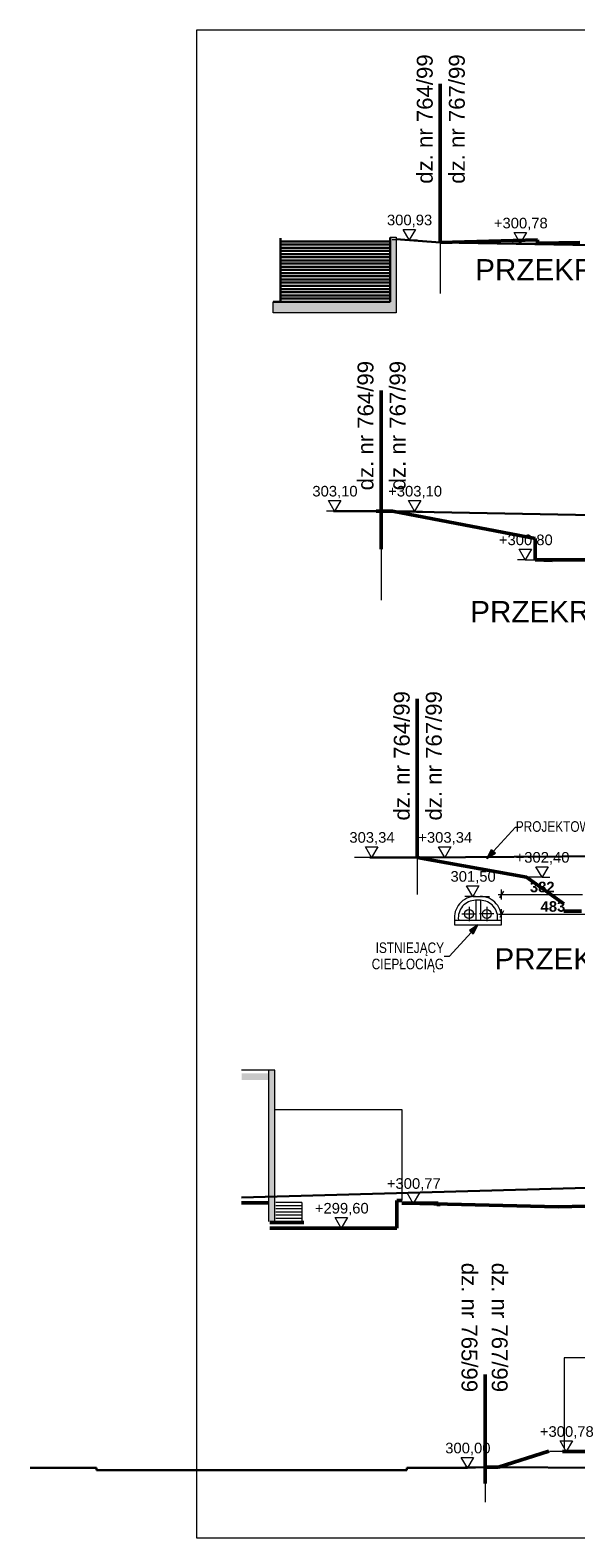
# Model space of a CAD drawing. Header units: centimetres. Extents: x -2.3 to 58.7, y 0.6 to 29.1.
# Tile 1 of 6: x -2.3 to 8, y 0.6 to 29.1. Entities that reach past the tile are written whole.
import ezdxf
from ezdxf.xclip import XClip

# ---------------------------------------------------------------- set-up
doc = ezdxf.new("R2010")
doc.units = ezdxf.units.CM
doc.header["$MEASUREMENT"] = 0
doc.header["$XCLIPFRAME"] = 0
doc.linetypes.add('Kropki przerywana 1', pattern=[0.5, 0.3, -0.2])
for name, color, linetype, lineweight in [('0_Nr_pióra__1', 7, 'Continuous', 13), ('FORMA - Arch 01 - PZT 2 Budynki_Nr_pióra__141', 7, 'Continuous', 25), ('FORMA - Arch 01 - PZT-5 Opisy ogólne_Nr_pióra__1', 7, 'Continuous', 13), ('FORMA - Arch 01 - PZT-5 Wymiary i opisy_Nr_pióra__243', 7, 'Continuous', 13), ('FORMA - Arch 01 - PZT-5 Wymiary_Nr_pióra__20', 1, 'Continuous', 13), ('FORMA - Arch 01 - PZT-5 Wymiary_Nr_pióra__98', 154, 'Continuous', 13), ('FORMA - Arch 04 - Wymiary ogólne_Nr_pióra__98', 154, 'Continuous', 13), ('Nowe_0_Nr_pióra__243', 7, 'Continuous', 13), ('Nowe_FORMA - Arch 01 - PZT 2 Budynki_Nr_pióra__18', 9, 'Continuous', 13), ('Nowe_FORMA - Arch 01 - PZT 2 Budynki_Nr_pióra__244', 7, 'Continuous', 18), ('Nowe_FORMA - Arch 01 - PZT-3 Ukształtowanie terenu_Nr_pióra__233', 1, 'Continuous', 50), ('Nowe_FORMA - Arch 01 - PZT-3 Ukształtowanie terenu_Nr_pióra__237', 8, 'Continuous', 30), ('Nowe_FORMA - Arch 01 - PZT-5 Wymiary i opisy_Nr_pióra__242', 7, 'Continuous', 5), ('Nowe_FORMA - Arch 01 - PZT-5 Wymiary i opisy_Nr_pióra__243', 7, 'Continuous', 13), ('Nowe_FORMA - Arch 01 - PZT-5 Wymiary_Nr_pióra__20', 1, 'Continuous', 13), ('Nowe_FORMA - Arch 01 - PZT-5 Wymiary_Nr_pióra__98', 154, 'Continuous', 13), ('Nowe_FORMA - Arch 04 - Ogólne_Nr_pióra__233', 1, 'Continuous', 50), ('Nowe_FORMA - Arch 04 - Wymiary ogólne_Nr_pióra__98', 154, 'Continuous', 13)]:
    doc.layers.add(name, color=color, linetype=linetype, lineweight=lineweight)
for name, color, linetype in [('FORMA - Arch 01 - 820-G Rysunki Obrazki', 7, 'Continuous'), ('Nowe_FORMA - Arch 01 - PZT 2 Budynki', 7, 'Continuous'), ('Nowe_FORMA - Arch 01 - PZT-5 Wymiary i opisy', 7, 'Continuous')]:
    doc.layers.add(name, color=color, linetype=linetype)
doc.layers.add('Nowe_FORMA - Arch 01 - PZT 2 Budynki_Nr_pióra__220', color=7, linetype='Continuous', lineweight=0, true_color=0xe8e8e8)
doc.layers.add('Nowe_FORMA - Arch 04 - Ogólne_Nr_pióra__230', color=7, linetype='Continuous', lineweight=13, true_color=0x00a854)
doc.styles.add('STYL_AUTOMATYCZNY_10', font='arial.ttf')
doc.styles.add('STYL_AUTOMATYCZNY_2', font='arial.ttf')
doc.styles.add('STYL_AUTOMATYCZNY_6', font='arial.ttf')
doc.styles.add('STYL_AUTOMATYCZNY_8', font='arial.ttf', dxfattribs={"width": 0.8})

# ---------------------------------------------------------------- blocks, each defined once
blk = doc.blocks.new('Rysunek_2_2', base_point=(21.215, 25.133))
at = {"layer": 'Nowe_FORMA - Arch 01 - PZT 2 Budynki_Nr_pióra__18', "linetype": 'Continuous', "lineweight": 13}
blk.add_hatch(color=9, dxfattribs=at).paths.add_polyline_path([(2.286, 24.016), (2.286, 23.805), (4.611, 23.805), (4.611, 25.233), (4.496, 25.233), (4.496, 24.016)])
at = {"layer": 'Nowe_FORMA - Arch 01 - PZT 2 Budynki_Nr_pióra__220', "color": 254, "linetype": 'Continuous', "lineweight": 0, "ltscale": 10, "true_color": 0xe8e8e8, "flags": 128}
blk.add_lwpolyline([(2.286, 24.016), (4.496, 24.016), (4.496, 25.233), (4.611, 25.233), (4.611, 23.805), (2.286, 23.805)], close=True, dxfattribs=at)
at = {"layer": 'Nowe_FORMA - Arch 01 - PZT 2 Budynki_Nr_pióra__244', "color": 7, "linetype": 'Continuous', "lineweight": 18, "ltscale": 10, "flags": 128}
blk.add_lwpolyline([(7.284, 25.133), (7.404, 25.133)], dxfattribs=at)
at = {"layer": 'Nowe_FORMA - Arch 01 - PZT-3 Ukształtowanie terenu_Nr_pióra__233', "color": 1, "linetype": 'Continuous', "lineweight": 50, "ltscale": 10}
for p, q in [((5.446, 25.133), (7.284, 25.186)), ((7.284, 25.133), (7.284, 25.186)), ((8.084, 25.133), (7.284, 25.125))]:
    blk.add_line(p, q, dxfattribs=at)
at = {"layer": 'Nowe_FORMA - Arch 01 - PZT-3 Ukształtowanie terenu_Nr_pióra__237', "color": 8, "linetype": 'Continuous', "lineweight": 30, "ltscale": 10}
for p, q in [((4.496, 25.156), (2.425, 25.156)), ((4.496, 25.096), (2.425, 25.096)), ((2.427, 25.214), (2.427, 24.016)), ((4.496, 25.216), (4.496, 24.016)), ((4.611, 25.199), (5.446, 25.133)), ((5.446, 25.133), (42.292, 24.525)), ((4.496, 25.036), (2.425, 25.036)), ((4.496, 24.976), (2.425, 24.976)), ((4.496, 24.916), (2.425, 24.916)), ((4.496, 24.856), (2.425, 24.856)), ((4.496, 24.796), (2.425, 24.796)), ((4.496, 24.736), (2.425, 24.736)), ((4.496, 24.676), (2.425, 24.676)), ((4.496, 24.616), (2.425, 24.616)), ((4.496, 24.556), (2.425, 24.556)), ((4.496, 24.496), (2.425, 24.496)), ((4.496, 24.436), (2.425, 24.436)), ((4.496, 24.376), (2.425, 24.376)), ((4.496, 24.316), (2.425, 24.316)), ((4.496, 24.256), (2.425, 24.256)), ((4.496, 24.016), (2.286, 24.016)), ((4.496, 24.196), (2.425, 24.196)), ((4.496, 24.136), (2.425, 24.136)), ((4.496, 24.076), (2.425, 24.076))]:
    blk.add_line(p, q, dxfattribs=at)
at = {"layer": 'Nowe_FORMA - Arch 01 - PZT-5 Wymiary_Nr_pióra__20', "color": 1, "linetype": 'Continuous', "lineweight": 13, "ltscale": 10}
for p, q in [((6.957, 25.125), (6.807, 25.125)), ((6.957, 25.125), (6.841, 25.325)), ((6.841, 25.325), (7.073, 25.325)), ((7.073, 25.325), (6.957, 25.125)), ((6.957, 25.125), (7.277, 25.125))]:
    blk.add_line(p, q, dxfattribs=at)
at = {"layer": 'Nowe_FORMA - Arch 01 - PZT-5 Wymiary_Nr_pióra__98', "color": 154, "linetype": 'Continuous', "lineweight": 13, "ltscale": 10}
for p, q in [((4.858, 25.184), (4.742, 25.384)), ((4.742, 25.384), (4.974, 25.384)), ((4.974, 25.384), (4.858, 25.184)), ((4.858, 25.184), (4.538, 25.184)), ((4.858, 25.184), (5.008, 25.184))]:
    blk.add_line(p, q, dxfattribs=at)
at = {"layer": 'Nowe_FORMA - Arch 04 - Ogólne_Nr_pióra__230', "color": 114, "linetype": 'Continuous', "lineweight": 13, "ltscale": 10, "true_color": 0x00a854}
blk.add_line((5.446, 25.174), (5.446, 24.168), dxfattribs=at)
at = {"layer": 'Nowe_FORMA - Arch 04 - Ogólne_Nr_pióra__233', "color": 1, "linetype": 'Kropki przerywana 1', "lineweight": 50, "ltscale": 10}
blk.add_line((5.446, 25.133), (5.446, 29.078), dxfattribs=at)
at = {"layer": 'FORMA - Arch 01 - PZT 2 Budynki_Nr_pióra__141', "color": 7, "linetype": 'Continuous', "lineweight": 25, "char_height": 0.3, "attachment_point": 4, "rotation": 90, "style": 'STYL_AUTOMATYCZNY_2'}
for s, insert in [('\\A1;{\\pql;\\fArial|b0|i0|c238|p0;\\W1.000000;dz. nr \\fArial|b0|i0|c238|p0;\\W1.000000;764/99}', (5.154, 26.246)), ('\\A1;{\\pql;\\fArial|b0|i0|c238|p0;\\W1.000000;dz. nr 76\\fArial|b0|i0|c238|p0;\\W1.000000;7\\fArial|b0|i0|c238|p0;\\W1.000000;/99}', (5.76, 26.246))]:
    blk.add_mtext(s, dxfattribs=dict(at, insert=insert))
at = {"layer": 'FORMA - Arch 01 - PZT-5 Opisy ogólne_Nr_pióra__1', "color": 7, "linetype": 'Continuous', "lineweight": 13, "insert": (6.106, 24.618), "char_height": 0.4, "attachment_point": 4, "style": 'STYL_AUTOMATYCZNY_2'}
blk.add_mtext('\\A1;{\\pql;\\fArial|b0|i0|c238|p0;\\W1.000000;PRZEKRÓJ  U01-U01}', dxfattribs=at)
at = {"layer": 'FORMA - Arch 01 - PZT-5 Wymiary_Nr_pióra__20', "color": 1, "linetype": 'Continuous', "lineweight": 13, "insert": (6.457, 25.365), "char_height": 0.2, "width": 0.99911, "attachment_point": 7, "style": 'STYL_AUTOMATYCZNY_6'}
blk.add_mtext('\\A1;{\\pql;\\fArial|b0|i0|c238|p0;\\W1.000000;+300,78}', dxfattribs=at)
at = {"layer": 'FORMA - Arch 01 - PZT-5 Wymiary_Nr_pióra__98', "color": 154, "linetype": 'Continuous', "lineweight": 13, "insert": (4.438, 25.424), "char_height": 0.2, "width": 0.83893, "attachment_point": 7, "style": 'STYL_AUTOMATYCZNY_6'}
blk.add_mtext('\\A1;{\\pql;\\fArial|b0|i0|c238|p0;\\W1.000000;300,93}', dxfattribs=at)
blk = doc.blocks.new('Rysunek_3_3', base_point=(-25.471, 19.137))
at = {"layer": 'Nowe_FORMA - Arch 01 - PZT-3 Ukształtowanie terenu_Nr_pióra__233', "color": 1, "linetype": 'Continuous', "lineweight": 50, "ltscale": 10}
for p, q in [((4.232, 20.057), (4.54, 20.057)), ((7.235, 19.537), (4.54, 20.057)), ((7.235, 19.537), (7.235, 19.137)), ((7.235, 19.205), (7.235, 19.137)), ((7.235, 19.137), (18.077, 19.137)), ((7.557, 19.123), (7.235, 19.137))]:
    blk.add_line(p, q, dxfattribs=at)
at = {"layer": 'Nowe_FORMA - Arch 01 - PZT-3 Ukształtowanie terenu_Nr_pióra__237', "color": 8, "linetype": 'Continuous', "lineweight": 30, "ltscale": 10}
for p, q in [((3.428, 20.057), (4.326, 20.057)), ((4.326, 20.057), (23.502, 19.699))]:
    blk.add_line(p, q, dxfattribs=at)
at = {"layer": 'Nowe_FORMA - Arch 01 - PZT-5 Wymiary_Nr_pióra__20', "color": 1, "linetype": 'Continuous', "lineweight": 13, "ltscale": 10}
for p, q in [((4.961, 20.057), (4.845, 20.257)), ((4.845, 20.257), (5.077, 20.257)), ((5.077, 20.257), (4.961, 20.057)), ((4.961, 20.057), (4.641, 20.057)), ((4.961, 20.057), (5.111, 20.057)), ((7.051, 19.137), (6.901, 19.137)), ((7.051, 19.137), (6.935, 19.337)), ((6.935, 19.337), (7.167, 19.337)), ((7.167, 19.337), (7.051, 19.137)), ((7.051, 19.137), (7.371, 19.137))]:
    blk.add_line(p, q, dxfattribs=at)
at = {"layer": 'Nowe_FORMA - Arch 01 - PZT-5 Wymiary_Nr_pióra__98', "color": 154, "linetype": 'Continuous', "lineweight": 13, "ltscale": 10}
for p, q in [((3.448, 20.057), (3.332, 20.257)), ((3.332, 20.257), (3.564, 20.257)), ((3.564, 20.257), (3.448, 20.057)), ((3.448, 20.057), (3.298, 20.057)), ((3.448, 20.057), (3.768, 20.057))]:
    blk.add_line(p, q, dxfattribs=at)
at = {"layer": 'Nowe_FORMA - Arch 04 - Ogólne_Nr_pióra__230', "color": 114, "linetype": 'Continuous', "lineweight": 13, "ltscale": 10, "true_color": 0x00a854}
blk.add_line((4.326, 19.378), (4.326, 18.372), dxfattribs=at)
at = {"layer": 'Nowe_FORMA - Arch 04 - Ogólne_Nr_pióra__233', "color": 1, "linetype": 'Kropki przerywana 1', "lineweight": 50, "ltscale": 10}
blk.add_line((4.326, 19.337), (4.326, 22.954), dxfattribs=at)
at = {"layer": 'FORMA - Arch 01 - PZT 2 Budynki_Nr_pióra__141', "color": 7, "linetype": 'Continuous', "lineweight": 25, "char_height": 0.3, "attachment_point": 4, "rotation": 90, "style": 'STYL_AUTOMATYCZNY_2'}
for s, insert in [('\\A1;{\\pql;\\fArial|b0|i0|c238|p0;\\W1.000000;dz. nr \\fArial|b0|i0|c238|p0;\\W1.000000;764/99}', (4.035, 20.45)), ('\\A1;{\\pql;\\fArial|b0|i0|c238|p0;\\W1.000000;dz. nr 76\\fArial|b0|i0|c238|p0;\\W1.000000;7\\fArial|b0|i0|c238|p0;\\W1.000000;/99}', (4.641, 20.45))]:
    blk.add_mtext(s, dxfattribs=dict(at, insert=insert))
at = {"layer": 'FORMA - Arch 01 - PZT-5 Opisy ogólne_Nr_pióra__1', "color": 7, "linetype": 'Continuous', "lineweight": 13, "insert": (6.012, 18.155), "char_height": 0.4, "attachment_point": 4, "style": 'STYL_AUTOMATYCZNY_2'}
blk.add_mtext('\\A1;{\\pql;\\fArial|b0|i0|c238|p0;\\W1.000000;PRZEKRÓJ  U0\\fArial|b0|i0|c238|p0;\\W1.000000;2\\fArial|b0|i0|c238|p0;\\W1.000000;-U0\\fArial|b0|i0|c238|p0;\\W1.000000;2}', dxfattribs=at)
at = {"layer": 'FORMA - Arch 01 - PZT-5 Wymiary_Nr_pióra__20', "color": 1, "linetype": 'Continuous', "lineweight": 13, "char_height": 0.2, "width": 0.99911, "attachment_point": 7, "style": 'STYL_AUTOMATYCZNY_6'}
for s, insert in [('\\A1;{\\pql;\\fArial|b0|i0|c238|p0;\\W1.000000;+303,10}', (4.461, 20.297)), ('\\A1;{\\pql;\\fArial|b0|i0|c238|p0;\\W1.000000;+300,80}', (6.552, 19.377))]:
    blk.add_mtext(s, dxfattribs=dict(at, insert=insert))
at = {"layer": 'FORMA - Arch 01 - PZT-5 Wymiary_Nr_pióra__98', "color": 154, "linetype": 'Continuous', "lineweight": 13, "insert": (3.029, 20.297), "char_height": 0.2, "width": 0.83893, "attachment_point": 7, "style": 'STYL_AUTOMATYCZNY_6'}
blk.add_mtext('\\A1;{\\pql;\\fArial|b0|i0|c238|p0;\\W1.000000;303,10}', dxfattribs=at)
blk = doc.blocks.new('Rysunek_4_4', base_point=(-73.853, 12.496))
at = {"layer": 'Nowe_FORMA - Arch 01 - PZT-5 Wymiary i opisy', "linetype": 'Continuous', "lineweight": 0, "true_color": 0x000000}
for points in [[(6.327, 13.489), (6.489, 13.593), (6.415, 13.66)], [(6.157, 12.234), (5.995, 12.129), (6.069, 12.062)]]:
    blk.add_hatch(color=18, dxfattribs=at).paths.add_polyline_path(points)
at = {"layer": 'Nowe_0_Nr_pióra__243', "color": 7, "linetype": 'Continuous', "lineweight": 13, "ltscale": 10}
for p, q in [((5.988, 12.578), (5.988, 12.307)), ((6.113, 12.775), (6.202, 12.776)), ((6.114, 12.702), (6.114, 12.322)), ((6.202, 12.702), (6.114, 12.702)), ((6.202, 12.702), (6.202, 12.322)), ((6.324, 12.578), (6.324, 12.307)), ((6.6, 12.322), (5.714, 12.322)), ((5.714, 12.322), (5.714, 12.234)), ((5.853, 12.443), (6.124, 12.443)), ((6.459, 12.443), (6.189, 12.443)), ((6.6, 12.234), (6.6, 12.322)), ((5.714, 12.234), (6.6, 12.234))]:
    blk.add_line(p, q, dxfattribs=at)
for centre in [(5.988, 12.443), (6.324, 12.443)]:
    blk.add_circle(centre, 0.0845, dxfattribs=at)
for centre, radius, start, end in [((6.116, 12.37), 0.405, 90.438, 187.1901), ((6.116, 12.37), 0.331, 90.438, 187.1901), ((6.198, 12.37), 0.405, 352.8099, 89.562), ((6.198, 12.37), 0.331, 352.8099, 89.562)]:
    blk.add_arc(centre, radius, start, end, dxfattribs=at)
at = {"layer": 'Nowe_FORMA - Arch 01 - PZT-3 Ukształtowanie terenu_Nr_pióra__233', "color": 1, "linetype": 'Continuous', "lineweight": 50, "ltscale": 10}
for p, q in [((7.075, 13.136), (5.01, 13.512)), ((7.78, 12.631), (7.075, 13.136)), ((8.113, 12.496), (7.78, 12.496))]:
    blk.add_line(p, q, dxfattribs=at)
at = {"layer": 'Nowe_FORMA - Arch 01 - PZT-3 Ukształtowanie terenu_Nr_pióra__237', "color": 8, "linetype": 'Continuous', "lineweight": 30, "ltscale": 10}
for p, q in [((4.112, 13.512), (5.01, 13.512)), ((5.01, 13.512), (24.687, 13.633))]:
    blk.add_line(p, q, dxfattribs=at)
at = {"layer": 'Nowe_FORMA - Arch 01 - PZT-5 Wymiary i opisy_Nr_pióra__242', "color": 7, "linetype": 'Continuous', "lineweight": 5, "ltscale": 10}
for p, q in [((6.327, 13.489), (6.415, 13.66)), ((6.327, 13.489), (6.489, 13.593)), ((6.415, 13.66), (6.489, 13.593)), ((6.157, 12.234), (5.995, 12.129)), ((6.069, 12.062), (5.995, 12.129)), ((6.157, 12.234), (6.069, 12.062))]:
    blk.add_line(p, q, dxfattribs=at)
at = {"layer": 'Nowe_FORMA - Arch 01 - PZT-5 Wymiary i opisy_Nr_pióra__243', "color": 7, "linetype": 'Continuous', "lineweight": 13, "ltscale": 10}
for p, q in [((6.452, 13.627), (6.868, 14.084)), ((6.868, 14.084), (6.968, 14.084)), ((6.032, 12.096), (5.616, 11.639)), ((5.616, 11.639), (5.516, 11.639))]:
    blk.add_line(p, q, dxfattribs=at)
at = {"layer": 'Nowe_FORMA - Arch 01 - PZT-5 Wymiary_Nr_pióra__20', "color": 1, "linetype": 'Continuous', "lineweight": 13, "ltscale": 10}
for p, q in [((5.529, 13.512), (5.413, 13.712)), ((5.413, 13.712), (5.645, 13.712)), ((5.645, 13.712), (5.529, 13.512)), ((5.529, 13.512), (5.209, 13.512)), ((5.529, 13.512), (5.679, 13.512)), ((7.367, 13.136), (7.047, 13.136)), ((7.367, 13.136), (7.251, 13.336)), ((7.251, 13.336), (7.483, 13.336)), ((7.483, 13.336), (7.367, 13.136)), ((7.367, 13.136), (7.517, 13.136))]:
    blk.add_line(p, q, dxfattribs=at)
at = {"layer": 'Nowe_FORMA - Arch 01 - PZT-5 Wymiary_Nr_pióra__98', "color": 154, "linetype": 'Continuous', "lineweight": 13, "ltscale": 10}
for p, q in [((4.148, 13.512), (4.032, 13.712)), ((4.032, 13.712), (4.264, 13.712)), ((4.264, 13.712), (4.148, 13.512)), ((4.148, 13.512), (3.828, 13.512)), ((4.148, 13.512), (4.298, 13.512)), ((6.057, 12.775), (5.941, 12.975)), ((5.941, 12.975), (6.173, 12.975)), ((6.173, 12.975), (6.057, 12.775)), ((6.057, 12.775), (5.907, 12.775)), ((6.057, 12.775), (6.377, 12.775))]:
    blk.add_line(p, q, dxfattribs=at)
at = {"layer": 'Nowe_FORMA - Arch 04 - Ogólne_Nr_pióra__230', "color": 114, "linetype": 'Continuous', "lineweight": 13, "ltscale": 10, "true_color": 0x00a854}
blk.add_line((5.01, 13.512), (5.01, 12.808), dxfattribs=at)
at = {"layer": 'Nowe_FORMA - Arch 04 - Ogólne_Nr_pióra__233', "color": 1, "linetype": 'Kropki przerywana 1', "lineweight": 50, "ltscale": 10}
blk.add_line((5.01, 13.512), (5.01, 17.125), dxfattribs=at)
at = {"layer": 'Nowe_FORMA - Arch 04 - Wymiary ogólne_Nr_pióra__98', "color": 154, "linetype": 'Continuous', "lineweight": 13, "ltscale": 10}
for p, q in [((6.638, 12.871), (6.566, 12.746)), ((6.602, 12.715), (6.602, 12.902)), ((6.541, 12.809), (6.602, 12.809)), ((6.602, 12.809), (8.132, 12.809)), ((6.542, 12.441), (6.603, 12.441)), ((6.639, 12.503), (6.567, 12.378)), ((6.603, 12.347), (6.603, 12.534)), ((6.603, 12.441), (8.534, 12.441))]:
    blk.add_line(p, q, dxfattribs=at)
at = {"layer": 'FORMA - Arch 01 - PZT 2 Budynki_Nr_pióra__141', "color": 7, "linetype": 'Continuous', "lineweight": 25, "char_height": 0.3, "attachment_point": 4, "rotation": 90, "style": 'STYL_AUTOMATYCZNY_2'}
for s, insert in [('\\A1;{\\pql;\\fArial|b0|i0|c238|p0;\\W1.000000;dz. nr \\fArial|b0|i0|c238|p0;\\W1.000000;764/99}', (4.719, 14.209)), ('\\A1;{\\pql;\\fArial|b0|i0|c238|p0;\\W1.000000;dz. nr 76\\fArial|b0|i0|c238|p0;\\W1.000000;7\\fArial|b0|i0|c238|p0;\\W1.000000;/99}', (5.325, 14.209))]:
    blk.add_mtext(s, dxfattribs=dict(at, insert=insert))
at = {"layer": 'FORMA - Arch 01 - PZT-5 Opisy ogólne_Nr_pióra__1', "color": 7, "linetype": 'Continuous', "lineweight": 13, "insert": (6.468, 11.591), "char_height": 0.4, "attachment_point": 4, "style": 'STYL_AUTOMATYCZNY_2'}
blk.add_mtext('\\A1;{\\pql;\\fArial|b0|i0|c238|p0;\\W1.000000;PRZEKRÓJ  U0\\fArial|b0|i0|c238|p0;\\W1.000000;3\\fArial|b0|i0|c238|p0;\\W1.000000;-U0\\fArial|b0|i0|c238|p0;\\W1.000000;3}', dxfattribs=at)
at = {"layer": 'FORMA - Arch 01 - PZT-5 Wymiary i opisy_Nr_pióra__243', "color": 7, "linetype": 'Continuous', "lineweight": 13, "insert": (10.597, 14.094), "char_height": 0.2, "attachment_point": 6, "style": 'STYL_AUTOMATYCZNY_8'}
blk.add_mtext('\\A1;{\\pqr;\\fArial|b0|i0|c238|p0;\\W0.800000;PROJEKTOWANY PROFIL TERENU}', dxfattribs=at)
at = {"layer": 'FORMA - Arch 01 - PZT-5 Wymiary i opisy_Nr_pióra__243', "color": 7, "linetype": 'Continuous', "lineweight": 13, "insert": (5.516, 11.621), "char_height": 0.2, "attachment_point": 6, "line_spacing_factor": 0.92127, "style": 'STYL_AUTOMATYCZNY_8'}
blk.add_mtext('\\A1;{\\pqr;\\fArial|b0|i0|c238|p0;\\W0.800000;ISTNIEJĄCY\\P\\pqr;\\fArial|b0|i0|c238|p0;\\W0.800000;CIEPŁOCIĄG}', dxfattribs=at)
at = {"layer": 'FORMA - Arch 01 - PZT-5 Wymiary_Nr_pióra__20', "color": 1, "linetype": 'Continuous', "lineweight": 13, "char_height": 0.2, "width": 0.99911, "attachment_point": 7, "style": 'STYL_AUTOMATYCZNY_6'}
for s, insert in [('\\A1;{\\pql;\\fArial|b0|i0|c238|p0;\\W1.000000;+303,34}', (5.03, 13.752)), ('\\A1;{\\pql;\\fArial|b0|i0|c238|p0;\\W1.000000;+302,40}', (6.868, 13.376))]:
    blk.add_mtext(s, dxfattribs=dict(at, insert=insert))
at = {"layer": 'FORMA - Arch 01 - PZT-5 Wymiary_Nr_pióra__98', "color": 154, "linetype": 'Continuous', "lineweight": 13, "char_height": 0.2, "width": 0.83893, "attachment_point": 7, "style": 'STYL_AUTOMATYCZNY_6'}
for s, insert in [('\\A1;{\\pql;\\fArial|b0|i0|c238|p0;\\W1.000000;303,34}', (3.728, 13.752)), ('\\A1;{\\pql;\\fArial|b0|i0|c238|p0;\\W1.000000;301,50}', (5.638, 13.015))]:
    blk.add_mtext(s, dxfattribs=dict(at, insert=insert))
at = {"layer": 'FORMA - Arch 04 - Wymiary ogólne_Nr_pióra__98', "color": 154, "linetype": 'Continuous', "lineweight": 13, "char_height": 0.2, "width": 0.45763, "attachment_point": 7, "style": 'STYL_AUTOMATYCZNY_10'}
for s, insert in [('\\A1;{\\pql;\\fArial|b1|i0|c238|p0;\\W1.000000;382}', (7.138, 12.849)), ('\\A1;{\\pql;\\fArial|b1|i0|c238|p0;\\W1.000000;483}', (7.34, 12.481))]:
    blk.add_mtext(s, dxfattribs=dict(at, insert=insert))
blk = doc.blocks.new('Rysunek_5_5', base_point=(-163.822, 6.983))
at = {"layer": 'Nowe_FORMA - Arch 01 - PZT 2 Budynki', "linetype": 'Continuous', "lineweight": 0, "true_color": 0x000000}
for points in [[(2.198, 9.432), (1.693, 9.432), (1.693, 9.307), (2.198, 9.307)], [(2.318, 6.629), (2.318, 9.488), (2.198, 9.488), (2.198, 6.629)]]:
    blk.add_hatch(color=18, dxfattribs=at).paths.add_polyline_path(points)
at = {"layer": 'Nowe_FORMA - Arch 01 - PZT 2 Budynki_Nr_pióra__244', "color": 7, "linetype": 'Continuous', "lineweight": 18, "ltscale": 10, "flags": 128}
for points in [[(2.318, 9.488), (1.693, 9.488)], [(2.198, 9.488), (2.198, 6.63)], [(2.318, 6.629), (2.318, 9.488)], [(2.318, 8.745), (4.722, 8.745), (4.722, 7.029)], [(2.828, 6.987), (2.337, 6.987)], [(2.828, 6.927), (2.337, 6.927)], [(2.828, 6.867), (2.337, 6.867)], [(2.828, 6.987), (2.828, 6.627)], [(2.828, 6.807), (2.337, 6.807)], [(2.828, 6.747), (2.337, 6.747)], [(2.828, 6.687), (2.337, 6.687)]]:
    blk.add_lwpolyline(points, dxfattribs=at)
at = {"layer": 'Nowe_FORMA - Arch 01 - PZT-3 Ukształtowanie terenu_Nr_pióra__233', "color": 1, "linetype": 'Continuous', "lineweight": 50, "ltscale": 10}
for p, q in [((2.198, 6.983), (1.693, 6.983)), ((4.623, 7.029), (4.722, 7.029)), ((4.623, 6.503), (4.623, 7.029)), ((5.405, 6.975), (4.716, 6.977)), ((7.674, 6.904), (4.801, 6.975)), ((5.411, 6.919), (5.411, 6.968)), ((7.674, 6.904), (10.547, 6.975)), ((2.87, 6.613), (2.223, 6.613)), ((4.623, 6.503), (2.223, 6.503))]:
    blk.add_line(p, q, dxfattribs=at)
at = {"layer": 'Nowe_FORMA - Arch 01 - PZT-3 Ukształtowanie terenu_Nr_pióra__237', "color": 8, "linetype": 'Continuous', "lineweight": 30, "ltscale": 10}
blk.add_line((20.957, 7.623), (1.693, 7.083), dxfattribs=at)
at = {"layer": 'Nowe_FORMA - Arch 01 - PZT-5 Wymiary_Nr_pióra__20', "color": 1, "linetype": 'Continuous', "lineweight": 13, "ltscale": 10}
for p, q in [((4.935, 6.97), (4.819, 7.17)), ((4.819, 7.17), (5.051, 7.17)), ((5.051, 7.17), (4.935, 6.97)), ((4.935, 6.97), (4.785, 6.97)), ((4.935, 6.97), (5.255, 6.97)), ((3.575, 6.503), (3.459, 6.703)), ((3.459, 6.703), (3.691, 6.703)), ((3.691, 6.703), (3.575, 6.503)), ((3.575, 6.503), (3.425, 6.503)), ((3.575, 6.503), (3.895, 6.503))]:
    blk.add_line(p, q, dxfattribs=at)
at = {"layer": 'FORMA - Arch 01 - PZT-5 Wymiary_Nr_pióra__20', "color": 1, "linetype": 'Continuous', "lineweight": 13, "char_height": 0.2, "width": 0.99911, "attachment_point": 7, "style": 'STYL_AUTOMATYCZNY_6'}
for s, insert in [('\\A1;{\\pql;\\fArial|b0|i0|c238|p0;\\W1.000000;+300,77}', (4.436, 7.21)), ('\\A1;{\\pql;\\fArial|b0|i0|c238|p0;\\W1.000000;+299,60}', (3.076, 6.743))]:
    blk.add_mtext(s, dxfattribs=dict(at, insert=insert))
blk = doc.blocks.new('Rysunek_6_6', base_point=(-129.399, 2.29))
at = {"layer": 'Nowe_FORMA - Arch 01 - PZT 2 Budynki_Nr_pióra__244', "color": 7, "linetype": 'Continuous', "lineweight": 18, "ltscale": 10, "flags": 128}
blk.add_lwpolyline([(8.749, 4.052), (7.785, 4.052), (7.785, 2.337)], dxfattribs=at)
at = {"layer": 'Nowe_FORMA - Arch 01 - PZT-3 Ukształtowanie terenu_Nr_pióra__233', "color": 1, "linetype": 'Continuous', "lineweight": 50, "ltscale": 10}
for p, q in [((7.497, 2.285), (6.542, 1.985)), ((8.749, 2.282), (7.753, 2.282)), ((6.542, 1.985), (6.294, 1.985))]:
    blk.add_line(p, q, dxfattribs=at)
at = {"layer": 'Nowe_FORMA - Arch 01 - PZT-3 Ukształtowanie terenu_Nr_pióra__237', "color": 8, "linetype": 'Continuous', "lineweight": 30, "ltscale": 10}
for p, q in [((-2.301, 1.97), (-1.051, 1.97)), ((-1.051, 1.97), (-1.051, 1.93)), ((-1.051, 1.93), (4.812, 1.93)), ((5.958, 1.97), (4.812, 1.97)), ((4.812, 1.97), (4.812, 1.93)), ((6.294, 1.985), (5.53, 1.97)), ((19.756, 1.931), (6.294, 1.985))]:
    blk.add_line(p, q, dxfattribs=at)
at = {"layer": 'Nowe_FORMA - Arch 01 - PZT-5 Wymiary_Nr_pióra__20', "color": 1, "linetype": 'Continuous', "lineweight": 13, "ltscale": 10}
for p, q in [((7.826, 2.282), (7.506, 2.282)), ((7.826, 2.282), (7.71, 2.482)), ((7.71, 2.482), (7.942, 2.482)), ((7.942, 2.482), (7.826, 2.282)), ((7.826, 2.282), (7.976, 2.282))]:
    blk.add_line(p, q, dxfattribs=at)
at = {"layer": 'Nowe_FORMA - Arch 01 - PZT-5 Wymiary_Nr_pióra__98', "color": 154, "linetype": 'Continuous', "lineweight": 13, "ltscale": 10}
for p, q in [((5.958, 1.97), (5.842, 2.17)), ((5.842, 2.17), (6.074, 2.17)), ((6.074, 2.17), (5.958, 1.97)), ((5.958, 1.97), (5.638, 1.97)), ((5.958, 1.97), (6.108, 1.97))]:
    blk.add_line(p, q, dxfattribs=at)
at = {"layer": 'Nowe_FORMA - Arch 04 - Ogólne_Nr_pióra__230', "color": 114, "linetype": 'Continuous', "lineweight": 13, "ltscale": 10, "true_color": 0x00a854}
blk.add_line((6.294, 2.331), (6.294, 1.325), dxfattribs=at)
at = {"layer": 'Nowe_FORMA - Arch 04 - Ogólne_Nr_pióra__233', "color": 1, "linetype": 'Kropki przerywana 1', "lineweight": 50, "ltscale": 10}
blk.add_line((6.294, 1.674), (6.294, 3.737), dxfattribs=at)
at = {"layer": 'FORMA - Arch 01 - PZT 2 Budynki_Nr_pióra__141', "color": 7, "linetype": 'Continuous', "lineweight": 25, "char_height": 0.3, "attachment_point": 6, "rotation": 270, "style": 'STYL_AUTOMATYCZNY_2'}
for s, insert in [('\\A1;{\\pqr;\\fArial|b0|i0|c238|p0;\\W1.000000;dz. nr 76\\fArial|b0|i0|c238|p0;\\W1.000000;5\\fArial|b0|i0|c238|p0;\\W1.000000;/99}', (5.994, 3.403)), ('\\A1;{\\pqr;\\fArial|b0|i0|c238|p0;\\W1.000000;dz. nr 76\\fArial|b0|i0|c238|p0;\\W1.000000;7\\fArial|b0|i0|c238|p0;\\W1.000000;/99}', (6.565, 3.403))]:
    blk.add_mtext(s, dxfattribs=dict(at, insert=insert))
at = {"layer": 'FORMA - Arch 01 - PZT-5 Wymiary_Nr_pióra__20', "color": 1, "linetype": 'Continuous', "lineweight": 13, "insert": (7.326, 2.522), "char_height": 0.2, "width": 0.99911, "attachment_point": 7, "style": 'STYL_AUTOMATYCZNY_6'}
blk.add_mtext('\\A1;{\\pql;\\fArial|b0|i0|c238|p0;\\W1.000000;+300,78}', dxfattribs=at)
at = {"layer": 'FORMA - Arch 01 - PZT-5 Wymiary_Nr_pióra__98', "color": 154, "linetype": 'Continuous', "lineweight": 13, "insert": (5.539, 2.21), "char_height": 0.2, "width": 0.83893, "attachment_point": 7, "style": 'STYL_AUTOMATYCZNY_6'}
blk.add_mtext('\\A1;{\\pql;\\fArial|b0|i0|c238|p0;\\W1.000000;300,00}', dxfattribs=at)

msp = doc.modelspace()

# ---------------------------------------------------------------- linework, layer by layer
at = {"layer": '0_Nr_pióra__1', "color": 7, "linetype": 'Continuous', "lineweight": 13, "ltscale": 10}
for p, q in [((58.732, 29.149), (0.843, 29.149)), ((0.843, 29.149), (0.843, 0.649)), ((0.843, 0.649), (58.732, 0.649))]:
    msp.add_line(p, q, dxfattribs=at)

# ---------------------------------------------------------------- block references
at = {"layer": 'FORMA - Arch 01 - 820-G Rysunki Obrazki', "color": 7, "linetype": 'Continuous', "lineweight": 13, "ltscale": 10}
ref = msp.add_blockref('Rysunek_3_3', (-25.471, 19.137), dxfattribs=at)
XClip(ref).set_block_clipping_path([(1.1685929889, 17.3407838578), (48.5054498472, 23.1930364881)])
ref = msp.add_blockref('Rysunek_4_4', (-73.853, 12.496), dxfattribs=at)
XClip(ref).set_block_clipping_path([(1.3528934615, 11.0000123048), (47.0061828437, 17.3407838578)])
ref = msp.add_blockref('Rysunek_5_5', (-163.822, 6.983), dxfattribs=at)
XClip(ref).set_block_clipping_path([(1.6925610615, 5.1865542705), (47.0061828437, 11.5858069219)])
ref = msp.add_blockref('Rysunek_6_6', (-129.399, 2.29), dxfattribs=at)
XClip(ref).set_block_clipping_path([(-2.3009265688, 0.4939271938), (46.0069807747, 7.1050653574)])

# ---------------------------------------------------------------- next in the draw order: block references
ref = msp.add_blockref('Rysunek_2_2', (21.215, 25.133), dxfattribs=at)
XClip(ref).set_block_clipping_path([(1.1685929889, 23.3369263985), (48.5054498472, 29.0775052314)])

doc.saveas('drawing.dxf')
